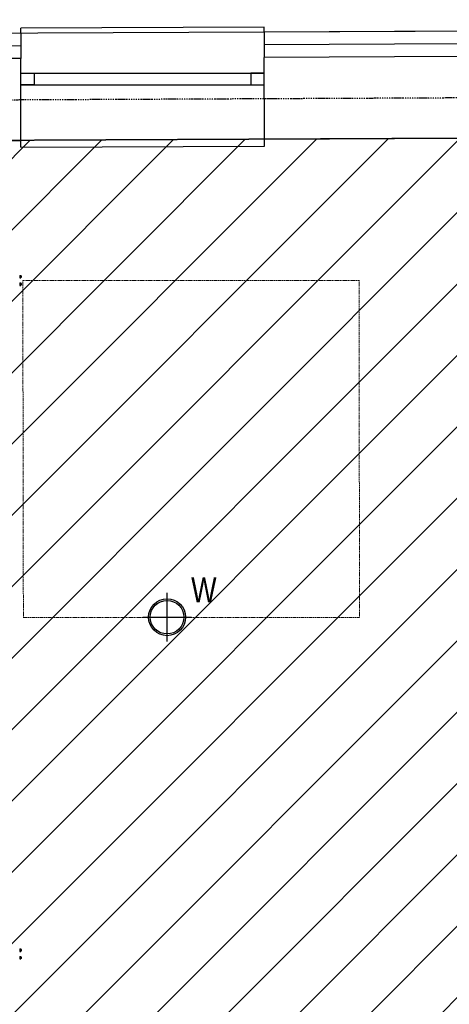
# Model space of a CAD drawing. Header units: centimetres. Extents: x 27698 to 42070, y 833 to 13367.
# Tile 46 of 59: x 29978 to 30233, y 5202 to 5788. Entities that reach past the tile are written whole.
import ezdxf
from ezdxf.enums import TextEntityAlignment as Align

# ---------------------------------------------------------------- set-up
doc = ezdxf.new("R2010")
doc.units = ezdxf.units.CM
doc.header["$LTSCALE"] = 0.1
for name, pattern in [('Ciągłe', [0]), ('DASHDOT2', [12.7, 6.35, -3.175, 0, -3.175]), ('DASHED2', [9.525, 6.35, -3.175])]:
    doc.linetypes.add(name, pattern=pattern)
for name, color, linetype in [('A-Grid', 191, 'DASHDOT2'), ('A_drzwi opis istniejące', 161, 'Continuous'), ('A_Ściany istniejące', 9, 'Continuous'), ('CKDRZWI_', 7, 'Continuous'), ('CKIZOLACJE', 2, 'Continuous'), ('CKOKNA', 4, 'Continuous'), ('PODKŁAD STAN ISTNIEJĄCY', 7, 'Continuous')]:
    doc.layers.add(name, color=color, linetype=linetype)
for name, color, linetype, lineweight in [('A-sufity podwieszone', 4, 'Continuous', 25), ('A-Wyburzenia', 35, 'DASHED2', 0), ('A_Sufity - Opis', 4, 'Continuous', 13), ('CKWENT', 3, 'Ciągłe', 25)]:
    doc.layers.add(name, color=color, linetype=linetype, lineweight=lineweight)
doc.layers.add('POWIERZCHNIA ZABUDOWY', color=111, linetype='Continuous', plot=False)
doc.styles.add('SIMPLEX', font='simplex.shx', dxfattribs={"width": 0.7, "height": 17})
doc.styles.get("Standard").update_dxf_attribs({"font": 'ic-simplex.shx', "width": 0.8})
doc.linetypes.add('IZOLACJA_CIEPLNA_OS', pattern='A,0.001,[220,CADKON.SHX,S=0.05,R=0,X=0,Y=0],-1,[220,CADKON.SHX,S=0.05,R=180,X=1,Y=0],-1', length=2.001)

# ---------------------------------------------------------------- blocks, each defined once
blk = doc.blocks.new('A$7E8719B1CAF')
at = {"color": 7, "linetype": 'Continuous', "lineweight": -3}
for p, q in [((3943.1, 28.6), (3949.1, 28.6)), ((3943.1, 21), (3949.1, 21)), ((3943.2, 32.3), (3949.2, 32.3)), ((3943.2, 17.3), (3949.2, 17.3)), ((3949.1, 21), (3949.7, 19.2)), ((3949.2, 32.3), (3949.7, 30.4)), ((3949.7, 31.3), (3949.2, 32.3)), ((3949.2, 17.3), (3949.7, 18.3)), ((3951.2, 28.8), (3949.7, 28.8)), ((3949.7, 20.8), (3951.2, 20.8)), ((3952.2, 27.8), (3951.2, 28.8)), ((3951.2, 20.8), (3952.2, 21.8)), ((3943.1, -16.4), (3949.1, -16.4)), ((3943.1, -24), (3949.1, -24)), ((3943.2, -12.7), (3949.2, -12.7)), ((3943.2, -27.7), (3949.2, -27.7)), ((3949.1, -24), (3949.7, -25.8)), ((3949.2, -12.7), (3949.7, -14.6)), ((3949.7, -13.7), (3949.2, -12.7)), ((3949.2, -27.7), (3949.7, -26.7)), ((3951.2, -16.2), (3949.7, -16.2)), ((3949.7, -24.2), (3951.2, -24.2)), ((3952.2, -17.2), (3951.2, -16.2)), ((3951.2, -24.2), (3952.2, -23.2)), ((3943.1, -3976), (3949.1, -3976)), ((3943.2, -3972.3), (3949.2, -3972.3)), ((3949.2, -3972.3), (3949.7, -3974.2)), ((3949.7, -3973.3), (3949.2, -3972.3)), ((3951.2, -3975.8), (3949.7, -3975.8)), ((3952.2, -3976.8), (3951.2, -3975.8)), ((3943.1, -3983.6), (3949.1, -3983.6)), ((3943.1, -4021), (3949.1, -4021)), ((3943.1, -4028.6), (3949.1, -4028.6)), ((3943.2, -3987.3), (3949.2, -3987.3)), ((3943.2, -4017.3), (3949.2, -4017.3)), ((3943.2, -4032.3), (3949.2, -4032.3)), ((3949.1, -3983.6), (3949.7, -3985.4)), ((3949.1, -4028.6), (3949.7, -4030.4)), ((3949.2, -3987.3), (3949.7, -3986.3)), ((3949.2, -4017.3), (3949.7, -4019.2)), ((3949.7, -4018.3), (3949.2, -4017.3)), ((3949.2, -4032.3), (3949.7, -4031.3)), ((3949.7, -3983.8), (3951.2, -3983.8)), ((3951.2, -4020.8), (3949.7, -4020.8)), ((3949.7, -4028.8), (3951.2, -4028.8)), ((3951.2, -3983.8), (3952.2, -3982.8)), ((3952.2, -4021.8), (3951.2, -4020.8)), ((3951.2, -4028.8), (3952.2, -4027.8))]:
    blk.add_line(p, q, dxfattribs=at)
for centre, radius, start, end in [((3940.4, 30.5), 3.36, 325.20586, 33.06224), ((3931.2, 24.8), 12.5, 342.58845, 17.41155), ((3940.4, 19.1), 3.36, 326.89213, 34.83976), ((3946, 30.6), 3.71, 326.61714, 357.42594), ((3936.3, 24.7), 13.4, 0.63932, 16.94798), ((3936.3, 25), 13.4, 343.05789, 359.35482), ((3946.1, 19.2), 3.63, 327.95634, 359.24804), ((3940.4, -14.5), 3.36, 325.20586, 33.06224), ((3931.2, -20.2), 12.5, 342.58845, 17.41155), ((3940.4, -25.9), 3.36, 326.89213, 34.83976), ((3946, -14.4), 3.71, 326.61714, 357.42594), ((3936.3, -20.3), 13.4, 0.63932, 16.94798), ((3936.3, -20), 13.4, 343.05789, 359.35482), ((3946.1, -25.8), 3.63, 327.95634, 359.24804), ((3940.4, -3974.1), 3.36, 325.20586, 33.06224), ((3931.2, -3979.8), 12.5, 342.58845, 17.41155), ((3946, -3974), 3.71, 326.61714, 357.42594), ((3936.3, -3979.9), 13.4, 0.63932, 16.94798), ((3936.3, -3979.6), 13.4, 343.05789, 359.35482), ((3940.4, -3985.5), 3.36, 326.89213, 34.83976), ((3940.4, -4019.1), 3.36, 325.20586, 33.06224), ((3931.2, -4024.8), 12.5, 342.58845, 17.41155), ((3940.4, -4030.5), 3.36, 326.89213, 34.83976), ((3946, -4019), 3.71, 326.61714, 357.42594), ((3936.3, -4024.9), 13.4, 0.63932, 16.94798), ((3936.3, -4024.6), 13.4, 343.05789, 359.35482), ((3946.1, -3985.4), 3.63, 327.95634, 359.24804), ((3946.1, -4030.4), 3.63, 327.95634, 359.24804)]:
    blk.add_arc(centre, radius, start, end, dxfattribs=at)
for centre, major_axis, start_param, end_param in [((3949.7, 24.8), (0, -6.5), 2.617994, 3.665191), ((3949.7, 24.8), (0, 6.5), 0.523599, 1.570796), ((3949.7, 24.8), (0, 4.15), 6.013502, 6.283185), ((3949.7, 24.8), (0, 4.15), 0, 3.411276), ((3949.7, 24.8), (0, -6.5), 4.712389, 5.759587), ((3949.7, 24.8), (0, 6.5), 2.617994, 3.665191), ((3949.7, 24.8), (0, 6.5), 5.375263, 5.759587), ((3949.7, 24.8), (0, -6.5), 0.523599, 0.907923), ((3951.2, 24.8), (0, 4), 6.274458, 6.283185), ((3951.2, 24.8), (0, 4), 0, 3.141593), ((3949.7, -20.2), (0, -6.5), 2.617994, 3.665191), ((3949.7, -20.2), (0, 6.5), 0.523599, 1.570796), ((3949.7, -20.2), (0, 4.15), 6.013502, 6.283185), ((3949.7, -20.2), (0, 4.15), 0, 3.411276), ((3949.7, -20.2), (0, -6.5), 4.712389, 5.759587), ((3949.7, -20.2), (0, 6.5), 2.617994, 3.665191), ((3949.7, -20.2), (0, 6.5), 5.375263, 5.759587), ((3949.7, -20.2), (0, -6.5), 0.523599, 0.907923), ((3951.2, -20.2), (0, 4), 6.274458, 6.283185), ((3951.2, -20.2), (0, 4), 0, 3.141593), ((3949.7, -3979.8), (0, -6.5), 2.617994, 3.665191), ((3949.7, -3979.8), (0, 6.5), 0.523599, 1.570796), ((3949.7, -3979.8), (0, 4.15), 6.013502, 6.283185), ((3949.7, -3979.8), (0, 4.15), 0, 3.411276), ((3949.7, -3979.8), (0, -6.5), 4.712389, 5.759587), ((3949.7, -3979.8), (0, 6.5), 5.375263, 5.759587), ((3951.2, -3979.8), (0, 4), 0, 3.15032), ((3949.7, -3979.8), (0, 6.5), 2.617994, 3.665191), ((3949.7, -4024.8), (0, -6.5), 2.617994, 3.665191), ((3949.7, -4024.8), (0, 6.5), 0.523599, 1.570796), ((3949.7, -4024.8), (0, 4.15), 6.013502, 6.283185), ((3949.7, -4024.8), (0, 4.15), 0, 3.411276), ((3949.7, -4024.8), (0, -6.5), 4.712389, 5.759587), ((3949.7, -4024.8), (0, 6.5), 2.617994, 3.665191), ((3949.7, -3979.8), (0, -6.5), 0.523599, 0.907923), ((3949.7, -4024.8), (0, 6.5), 5.375263, 5.759587), ((3949.7, -4024.8), (0, -6.5), 0.523599, 0.907923), ((3951.2, -4024.8), (0, 4), 0, 3.15032)]:
    blk.add_ellipse(centre, major_axis=major_axis, ratio=0.008727, start_param=start_param, end_param=end_param, dxfattribs=at)
for centre in [(3952.2, 24.8), (3952.2, -20.2), (3952.2, -3979.8), (3952.2, -4024.8)]:
    blk.add_ellipse(centre, major_axis=(0, 3), ratio=0.008727, dxfattribs=at)
blk = doc.blocks.new('A$7E8718815272C8')
at = {"layer": 'A-Wyburzenia'}
for points in [[(425.17, -130.01), (625.17, -130.01)], [(425.17, -130.01), (425.5, -330.63)], [(625.17, -129.84), (625.5, -330.47)], [(425.5, -330.47), (625.5, -330.47)]]:
    blk.add_lwpolyline(points, dxfattribs=at)
at = {"layer": 'A_Ściany istniejące'}
for p, q in [((423.99, 1.89), (307.99, 1.37)), ((684.99, 3.07), (568.77, 2.54)), ((307.99, -47.31), (423.99, -46.76)), ((568.99, -46.08), (684.99, -45.53))]:
    blk.add_line(p, q, dxfattribs=at)
for points in [[(423.99, -46.76), (423.99, 1.89)], [(568.99, -46.08), (568.77, 2.54)]]:
    blk.add_lwpolyline(points, dxfattribs=at)
at = {"layer": 'CKOKNA'}
for p, q in [((423.99, -6.8), (568.82, -6.8)), ((423.99, -13.82), (568.85, -13.8)), ((423.99, -50.81), (568.99, -50.13))]:
    blk.add_line(p, q, dxfattribs=at)
for points in [[(568.77, 17.56), (568.77, 20.56), (423.99, 19.91)], [(423.99, 16.91), (423.99, 19.91)], [(423.99, -50.76), (423.99, -46.76)], [(423.99, -50.81), (423.99, -46.81)], [(568.99, -50.08), (568.99, -46.08)], [(568.99, -50.13), (568.99, -46.13)]]:
    blk.add_lwpolyline(points, dxfattribs=at)
for points in [[(431.96, -13.8), (423.99, -13.82), (423.99, -6.8), (431.96, -6.8)], [(560.85, -13.8), (568.85, -13.8), (568.82, -6.8), (560.85, -6.8)]]:
    blk.add_lwpolyline(points, close=True, dxfattribs=at)
at = {"layer": 'A_drzwi opis istniejące', "style": 'SIMPLEX', "width": 0.8}
for tag, p in [('230', (1043.61, -607.59)), ('200', (1068.26, -607.78)), ('200', (1828.36, -1338.28)), ('90', (1803.7, -1338.09))]:
    blk.add_attdef(tag, text='', height=16, rotation=90, dxfattribs=at).set_placement(p, align=Align.CENTER)
for tag, p in [('80', (1900.82, -1184.7)), ('200', (1900.63, -1209.35))]:
    blk.add_attdef(tag, text='', height=16, dxfattribs=at).set_placement(p, align=Align.CENTER)
blk = doc.blocks.new('A$7E8A383135198')
at = {"layer": 'A-Grid'}
blk.add_line((2215, -29.35), (-268, -40.99), dxfattribs=at)
blk = doc.blocks.new('A$7E8A3D321ED2')
for points in [[(0, -14.5), (0, 14.5)], [(-14.5, 0), (14.5, 0)]]:
    blk.add_lwpolyline(points)
for radius in [11, 10]:
    blk.add_circle((0, 0), radius)
at = {"insert": (14.29, 23.76), "char_height": 15, "width": 125.0572, "attachment_point": 1}
blk.add_mtext('W', dxfattribs=at)
blk = doc.blocks.new('Sufity')
at = {"layer": 'A-sufity podwieszone', "lineweight": 35}
blk.add_lwpolyline([(38788.64, 2704.38), (36661.63, 2694.4), (36661.64, 2191.65), (36675.04, 2191.65), (36675.04, 2130.4), (37780.54, 2130.41), (37780.45, 2140.41), (38788.64, 2140.41)], close=True, dxfattribs=at).dxf.unprotected_set("ltscale", 0)

msp = doc.modelspace()

# ---------------------------------------------------------------- hatches: boundary and pattern name
at = {"layer": 'A_Sufity - Opis'}
h = msp.add_hatch(dxfattribs=at)
h.set_pattern_fill('GR_GENERAL', color=256, scale=15)
h.set_pattern_definition([(45, (0, 0), (-21.213203, 21.213203), [])])
h.paths.add_polyline_path([(29603.234, 5714.104), (31730.236, 5724.076), (31730.236, 5160.111), (30722.051, 5160.111), (30722.14, 5150.111), (29616.644, 5150.104), (29616.644, 5211.354), (29603.236, 5211.354)])

# ---------------------------------------------------------------- linework, layer by layer
at = {"layer": 'CKIZOLACJE'}
for p, q in [((29978.23, 5779.51), (29978.23, 5764.496)), ((30123.009, 5780.161), (30123.009, 5765.147))]:
    msp.add_line(p, q, dxfattribs=at)
for points in [[(29978.23, 5779.51), (29862.231, 5778.989)], [(30239.227, 5780.683), (30123.009, 5780.161)]]:
    msp.add_lwpolyline(points, dxfattribs=at)
at = {"layer": 'CKIZOLACJE', "linetype": 'IZOLACJA_CIEPLNA_OS', "ltscale": 4.5}
for points in [[(30239.227, 5773.183), (30123.009, 5772.661)], [(29978.23, 5772.01), (29862.231, 5771.489)]]:
    msp.add_lwpolyline(points, dxfattribs=at)
at = {"layer": 'POWIERZCHNIA ZABUDOWY'}
msp.add_lwpolyline([(29539.236, 5777.537), (29539.236, 5087.104), (30795.736, 5087.104), (30795.736, 4398.104), (32304.236, 4398.104), (32304.236, 4558.252), (32721.236, 4558.252), (32721.236, 5787.604), (31784.236, 5787.604), (29539.236, 5777.537)], dxfattribs=at)

# ---------------------------------------------------------------- block references
at = {"layer": 'A-Grid'}
msp.add_blockref('A$7E8A383135198', (29539.236, 5777.537), dxfattribs=at)
at = {"layer": 'A-sufity podwieszone'}
msp.add_blockref('Sufity', (-7058.4, 3019.7), dxfattribs=at)
at = {"layer": 'CKDRZWI_', "xscale": -0.1, "yscale": 0.1, "zscale": 0.1, "rotation": 180}
msp.add_blockref('A$7E8719B1CAF', (29583.236, 5232.354), dxfattribs=at)
at = {"layer": 'CKWENT'}
msp.add_blockref('A$7E8A3D321ED2', (30065.236, 5432.354), dxfattribs=at)
at = {"layer": 'PODKŁAD STAN ISTNIEJĄCY'}
msp.add_blockref('A$7E8718815272C8', (29554.236, 5762.604), dxfattribs=at)

doc.saveas('drawing.dxf')
